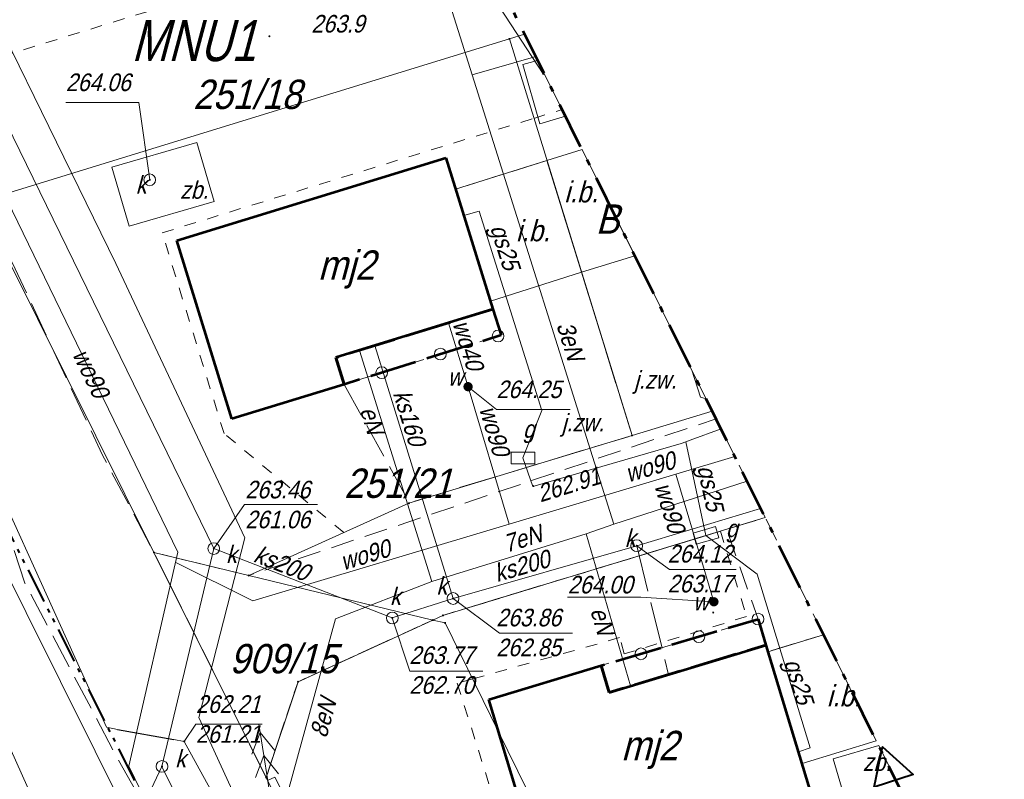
# Model space of a CAD drawing. Extents: x 7418340 to 7418643, y 5555323 to 5555529.
# Tile 12 of 16: x 7418521 to 7418563, y 5555409 to 5555441. Entities that reach past the tile are written whole.
import ezdxf
from ezdxf.enums import TextEntityAlignment as Align

# ---------------------------------------------------------------- set-up
doc = ezdxf.new("R2010")
doc.units = 0
doc.header["$MEASUREMENT"] = 0
for name, pattern in [('1.5_0.5', [20, 15, -5]), ('212-500', [3.5, 2, -0.625, 0.25, -0.625]), ('218-500', [1, 0.5, -0.5]), ('250-500', [2.85, 1.5, -0.35, 0.175, -0.3, 0.175, -0.35]), ('420-500', [1.5, 1, -0.5]), ('mz1.25_0.5', [17.5, 12.5, -5]), ('mz2.0_0.5', [25, 20, -5])]:
    doc.linetypes.add(name, pattern=pattern)
for name, color, linetype, lineweight in [('203-Punkt załamania granicy działki nie stabilizowany', 7, 'Continuous', 0), ('210-Oznaczenie użytku', 7, 'Continuous', 0), ('211-Nr działki', 7, 'Continuous', 0), ('217-Granica konturu klasyfikcyjnego', 7, 'Continuous', 0), ('218-Granica użytku', 7, 'Continuous', 0), ('311-podpora związana z budynkiem (punkt)', 7, 'Continuous', 0), ('312-Budynek (powierzchnia)', 7, 'Continuous', 0), ('312-Numer ewidencyjny budynku-Atr124', 7, 'Continuous', 0), ('EDZPD_219', 7, 'Continuous', 0), ('EPAPA_212', 7, 'Continuous', 0), ('EPSPO_253', 7, 'Continuous', 0), ('EPSPR_252', 7, 'Continuous', 0), ('EPUPR_240', 7, 'Continuous', 0), ('EPUPR_250', 7, 'Continuous', 0), ('inna budowla (powierzchnia)', 7, 'Continuous', 0), ('inna budowla (powierzchnia)-Atr17', 7, 'Continuous', 0), ('jezdnia (powierzchnia)', 7, 'Continuous', 0), ('jezdnia (powierzchnia)-Atr17', 7, 'Continuous', 0), ('nawis - blok budynku (powierzchnia)', 7, 'Continuous', 0), ('przewód elektroenergetyczny (linia)', 7, 'Continuous', 0), ('przewód elektroenergetyczny (linia)-Atr1', 7, 'Continuous', 0), ('przewód elektroenergetyczny średniego napięcia (linia) - symbol', 7, 'Continuous', 0), ('przewód gazowy (linia)-Atr1', 7, 'Continuous', 0), ('przewód kanalizacyjny (linia)', 7, 'Continuous', 0), ('przewód wodociągowy (linia)', 7, 'Continuous', 0), ('przewód wodociągowy (linia)-Atr1', 7, 'Continuous', 0), ('punkt o określonej wysokości (sieć gazowa)', 7, 'Continuous', 0), ('punkt o określonej wysokości (sieć gazowa)-Atr2', 7, 'Continuous', 0), ('punkt o określonej wysokości (sieć kanalizacyjna)', 7, 'Continuous', 0), ('punkt o określonej wysokości (sieć wodociągowa)', 7, 'Continuous', 0), ('punkt o określonej wysokości (sieć wodociągowa)-Atr2', 7, 'Continuous', 0), ('punkt wysokościowy naturalny', 7, 'Continuous', 0), ('punkt wysokościowy naturalny-Atr2', 7, 'Continuous', 0), ('SDRPK_420', 7, 'Continuous', 0), ('skarpa nieumocniona (powierzchnia)', 7, 'Continuous', 0), ('studzienka okrągła - przewód kanalizacyjny (punkt)', 7, 'Continuous', 0), ('studzienka okrągła - przewód kanalizacyjny (punkt)-Atr17', 7, 'Continuous', 0), ('szafa elektroenergetyczna (powierzchnia)', 7, 'Continuous', 0), ('szafa gazowa (punkt)', 7, 'Continuous', 0), ('szafa gazowa (punkt)-Atr17', 7, 'Continuous', 0), ('UGGPO_583', 7, 'Continuous', 0), ('UKKPO_582', 7, 'Continuous', 0), ('właz okrągły - siec kanalizacyjna (punkt)', 7, 'Continuous', 0), ('właz okrągły - siec kanalizacyjna (punkt)-Atr17', 7, 'Continuous', 0), ('zasuwa - siec wodociągowa (punkt)', 7, 'Continuous', 0), ('zasuwa - siec wodociągowa (punkt)-Atr17', 7, 'Continuous', 0), ('zbiornik - przewód kanalizacyjny (powierzchnia)-Atr17', 7, 'Continuous', 0)]:
    doc.layers.add(name, color=color, linetype=linetype, lineweight=lineweight)
doc.styles.add('Style-WORKING_1250 I 0.26180', font='WORKING_1250.shx', dxfattribs={"oblique": 15})

# ---------------------------------------------------------------- blocks, each defined once
blk = doc.blocks.new('311')
at = {"color": 0, "linetype": 'Continuous', "lineweight": 0}
blk.add_circle((0, 0), 2.5, dxfattribs=at)
blk = doc.blocks.new('203')
at = {"linetype": 'Continuous', "lineweight": 0}
blk.add_hatch(color=0, dxfattribs=at).paths.add_polyline_path([(0.45, 0, 1), (-0.45, 0, 1)], flags=16)
blk = doc.blocks.new('PW01')
at = {"linetype": 'Continuous', "lineweight": 13}
blk.add_hatch(color=0, dxfattribs=at).paths.add_polyline_path([(0.45, 0, 1), (-0.45, 0, 1)], flags=16)
blk = doc.blocks.new('US15')
at = {"color": 0, "linetype": 'Continuous', "lineweight": 13}
blk.add_circle((0, 0), 2.5, dxfattribs=at)
blk = doc.blocks.new('US20')
at = {"color": 0, "linetype": 'Continuous', "lineweight": 13}
for p, q in [((-5, -2.5), (-5, 2.5)), ((-5, 2.5), (5, 2.5)), ((5, -2.5), (5, 2.5)), ((-5, -2.5), (5, -2.5))]:
    blk.add_line(p, q, dxfattribs=at)
blk = doc.blocks.new('US25')
at = {"linetype": 'Continuous', "lineweight": 0}
blk.add_hatch(color=0, dxfattribs=at).paths.add_polyline_path([(2, 0, 1), (-2, 0, 1)], flags=16)
blk = doc.blocks.new('PE03')
at = {"color": 0, "linetype": 'Continuous', "lineweight": 13}
for p, q in [((36.5, 0), (27.84, 5)), ((46.5, 0), (37.84, 5)), ((6.5, 0), (0, 0)), ((6.5, 0), (16.5, 0)), ((16.5, 0), (26.5, 0)), ((26.5, 0), (36.5, 0)), ((36.5, 0), (27.84, -5)), ((36.5, 0), (46.5, 0)), ((46.5, 0), (37.84, -5)), ((46.5, 0), (50, 0))]:
    blk.add_line(p, q, dxfattribs=at)
blk = doc.blocks.new('US22')
at = {"color": 0, "linetype": 'Continuous', "lineweight": 13}
blk.add_circle((0, 0), 2.5, dxfattribs=at)
blk = doc.blocks.new('PW01_1')
at = {"linetype": 'ByBlock', "lineweight": 13}
blk.add_hatch(color=0, dxfattribs=at).paths.add_polyline_path([(0.45, 0, 1), (-0.45, 0, 1)], flags=16)

msp = doc.modelspace()

# ---------------------------------------------------------------- linework, layer by layer
at = {"color": 7, "linetype": 'mz2.0_0.5', "lineweight": 13, "ltscale": 0.1, "flags": 128}
msp.add_lwpolyline([(7418547.32, 5555418.63), (7418548.68, 5555413.12)], dxfattribs=at)
at = {"layer": '217-Granica konturu klasyfikcyjnego', "color": 94, "linetype": '1.5_0.5', "lineweight": 13, "ltscale": 0.1, "flags": 128}
for points in [[(7418550.89, 5555419.25), (7418539.06, 5555415.66)], [(7418539.06, 5555415.66), (7418538.63, 5555415.46)], [(7418538.63, 5555415.46), (7418532.88, 5555412.83)], [(7418532.88, 5555412.83), (7418531.52, 5555408.75)]]:
    msp.add_lwpolyline(points, dxfattribs=at)
at = {"layer": '218-Granica użytku', "color": 94, "linetype": '218-500', "lineweight": 13, "flags": 128}
for points in [[(7418535.99, 5555444.34), (7418516.74, 5555438.41)], [(7418542.93, 5555436.85), (7418544.141, 5555437.223)], [(7418527.09, 5555431.97), (7418542.93, 5555436.85)], [(7418529.73, 5555423.41), (7418527.09, 5555431.97)], [(7418534.84, 5555419.19), (7418529.73, 5555423.41)], [(7418550.89, 5555419.25), (7418539.06, 5555415.66)], [(7418539.06, 5555415.66), (7418550.89, 5555419.25)], [(7418550.89, 5555419.25), (7418552, 5555415.61)], [(7418539.06, 5555415.66), (7418538.63, 5555415.46)], [(7418538.63, 5555415.46), (7418539.06, 5555415.66)], [(7418552, 5555415.61), (7418546.79, 5555414.02)], [(7418538.63, 5555415.46), (7418532.88, 5555412.83)], [(7418532.88, 5555412.83), (7418538.63, 5555415.46)], [(7418546.59, 5555414.71), (7418540.32, 5555412.95)], [(7418546.79, 5555414.02), (7418546.59, 5555414.71)], [(7418532.88, 5555412.83), (7418531.52, 5555408.75)], [(7418531.52, 5555408.75), (7418532.88, 5555412.83)], [(7418540.32, 5555412.95), (7418539.67, 5555412.77)], [(7418539.67, 5555412.77), (7418543.13, 5555401.78)]]:
    msp.add_lwpolyline(points, dxfattribs=at)
at = {"layer": '312-Budynek (powierzchnia)', "color": 7, "linetype": 'Continuous', "lineweight": 53, "ltscale": 0.1, "flags": 128}
for points in [[(7418527.72, 5555431.64), (7418539.18, 5555435.17)], [(7418539.18, 5555435.17), (7418541.18, 5555428.72)], [(7418530.06, 5555424.04), (7418527.72, 5555431.64)], [(7418541.18, 5555428.72), (7418534.49, 5555426.65)], [(7418534.49, 5555426.65), (7418534.85, 5555425.51)], [(7418534.85, 5555425.51), (7418530.06, 5555424.04)], [(7418546.14, 5555412.37), (7418552.83, 5555414.39)], [(7418552.83, 5555414.39), (7418554.79, 5555407.93)], [(7418541.01, 5555412.07), (7418545.8, 5555413.52)], [(7418545.8, 5555413.52), (7418546.14, 5555412.37)], [(7418543.31, 5555404.46), (7418541.01, 5555412.07)]]:
    msp.add_lwpolyline(points, dxfattribs=at)
at = {"layer": 'EDZPD_219', "color": 94, "linetype": 'Continuous', "lineweight": 13, "flags": 128}
for points in [[(7418533.05, 5555392.17), (7418496.3, 5555466.01)], [(7418541.89, 5555440.24), (7418542.541, 5555440.439)], [(7418519.29, 5555433.29), (7418541.89, 5555440.24)], [(7418541.89, 5555440.24), (7418547.12, 5555423.33)], [(7418526.74, 5555418.34), (7418519.29, 5555433.29)], [(7418537.61, 5555420.44), (7418547.12, 5555423.33)], [(7418530.78, 5555417.36), (7418537.61, 5555420.44)], [(7418539.06, 5555415.66), (7418552.797, 5555419.832)], [(7418526.74, 5555418.34), (7418531.52, 5555408.75)], [(7418526.74, 5555418.34), (7418530.78, 5555417.36)], [(7418530.78, 5555417.36), (7418538.63, 5555415.46)], [(7418538.63, 5555415.46), (7418539.06, 5555415.66)], [(7418532.88, 5555412.83), (7418538.63, 5555415.46)], [(7418539.15, 5555415.34), (7418538.63, 5555415.46)], [(7418539.15, 5555415.34), (7418541.41, 5555410.73)], [(7418531.52, 5555408.75), (7418532.88, 5555412.83)], [(7418541.41, 5555410.73), (7418544.34, 5555404.77)], [(7418537.57, 5555396.6), (7418531.52, 5555408.75)]]:
    msp.add_lwpolyline(points, dxfattribs=at)
at = {"layer": 'EPAPA_212', "color": 7, "linetype": '212-500', "lineweight": 53, "flags": 128}
msp.add_lwpolyline([(7418368.93, 5555395.91), (7418370.17, 5555390.18), (7418370.93, 5555388.33), (7418371.44, 5555384.69), (7418372.96, 5555382.05), (7418373.59, 5555377.69), (7418376.04, 5555373.4), (7418376.47, 5555368.59), (7418380.66, 5555362.08), (7418386.73, 5555346.1), (7418392.2, 5555337), (7418400.5, 5555330.37), (7418410.59, 5555327.05), (7418421.2, 5555327.46), (7418434.13, 5555330.3), (7418451.13, 5555332.81), (7418454.23, 5555333.44), (7418504.02, 5555346.29), (7418509.07, 5555348.09), (7418545.6, 5555364.92), (7418555.23, 5555371.97), (7418561.35, 5555382.2), (7418562.99, 5555394.02), (7418559.91, 5555405.54), (7418523.17, 5555479.36), (7418521.37, 5555482.99), (7418518.24, 5555489.35), (7418511.18, 5555498.59), (7418501.14, 5555504.45), (7418489.62, 5555506.05), (7418476.59, 5555505.31), (7418468.03, 5555504.83), (7418467.35, 5555504.79), (7418452.52, 5555503.62), (7418451.19, 5555504.67), (7418439.42, 5555510.31), (7418434.72, 5555511.4), (7418423.99, 5555511.92), (7418413.76, 5555508.62), (7418412.17, 5555507.77), (7418400.21, 5555503.79), (7418372.06, 5555494.5), (7418362.98, 5555489.64), (7418356.07, 5555481.99), (7418352.16, 5555472.47), (7418351.71, 5555462.17), (7418354.77, 5555438.43), (7418356.58, 5555431.36), (7418359.17, 5555424.71), (7418365.7, 5555401.38)], close=True, dxfattribs=at)
at = {"layer": 'EPSPO_253', "color": 52, "linetype": 'Continuous', "lineweight": 13}
for p, q in [((7418549.41, 5555423.06), (7418550.27, 5555419.07)), ((7418542.47, 5555422.37), (7418542.89, 5555421.16))]:
    msp.add_line(p, q, dxfattribs=at)
at = {"layer": 'EPSPO_253', "color": 52, "linetype": 'Continuous', "lineweight": 30}
msp.add_line((7418525.18, 5555410.8), (7418527.59, 5555410.37), dxfattribs=at)
at = {"layer": 'EPSPO_253', "color": 52, "linetype": 'Continuous', "lineweight": 13, "flags": 128}
for points in [[(7418496.1, 5555505.15), (7418496.3, 5555504.18), (7418497.18, 5555499.92), (7418497.37, 5555499.09), (7418501.68, 5555478.3), (7418501.92, 5555477.18), (7418497.15, 5555466.15), (7418507.08, 5555448.66), (7418517.67, 5555426.44), (7418524.71, 5555410.9), (7418525.18, 5555410.8), (7418527.59, 5555410.37), (7418528.03, 5555410.29), (7418531.19, 5555404.51), (7418536.11, 5555394.84), (7418537.37, 5555394.17)], [(7418542.47, 5555422.37), (7418543.27, 5555424.4), (7418540.6, 5555432.9), (7418539.95, 5555432.71)], [(7418549.667, 5555426.12), (7418550.04, 5555424.96), (7418550.277, 5555424.896)], [(7418542.89, 5555421.16), (7418549.22, 5555422.99), (7418549.41, 5555423.06), (7418549.6, 5555423.13), (7418550.913, 5555423.618)], [(7418550.27, 5555419.07), (7418552.45, 5555417.42), (7418554.71, 5555410.02), (7418554.21, 5555409.84)]]:
    msp.add_lwpolyline(points, dxfattribs=at)
at = {"layer": 'EPSPR_252', "color": 36, "linetype": 'Continuous', "lineweight": 13}
for p, q in [((7418536.16, 5555427.17), (7418539.49, 5555416.38)), ((7418552.603, 5555420.221), (7418547.32, 5555418.63)), ((7418547.32, 5555418.63), (7418539.49, 5555416.38))]:
    msp.add_line(p, q, dxfattribs=at)
at = {"layer": 'EPSPR_252', "color": 36, "linetype": 'Continuous', "lineweight": 13, "flags": 128}
for points in [[(7418507.33, 5555383.9), (7418504.72, 5555389.81), (7418530.45, 5555402.43), (7418527.08, 5555409.22), (7418529.29, 5555418.51), (7418511.6, 5555454.77), (7418505.59, 5555466.6), (7418501.83, 5555486.33), (7418498.45, 5555502.75), (7418497.961, 5555504.891)], [(7418526.56, 5555434.23), (7418526.09, 5555437.53), (7418522.981, 5555437.53)], [(7418524.95, 5555434.77), (7418528.57, 5555435.82), (7418529.3, 5555433.31), (7418525.68, 5555432.26), (7418524.95, 5555434.77)], [(7418529.29, 5555418.51), (7418530.6, 5555420.39), (7418533.714, 5555420.39)], [(7418529.29, 5555418.51), (7418536.9, 5555415.55), (7418539.49, 5555416.38)], [(7418539.49, 5555416.38), (7418541.47, 5555414.9), (7418544.584, 5555414.9)], [(7418536.9, 5555415.55), (7418537.64, 5555413.28), (7418540.759, 5555413.28)], [(7418557.638, 5555410.106), (7418559.1, 5555407.168), (7418559.25, 5555406.65), (7418556.76, 5555405.92), (7418555.7, 5555409.54), (7418557.638, 5555410.106)], [(7418527.08, 5555409.22), (7418525.63, 5555406.13), (7418522.316, 5555406.13)]]:
    msp.add_lwpolyline(points, dxfattribs=at)
at = {"layer": 'EPUPR_250', "color": 211, "linetype": '250-500', "lineweight": 40, "flags": 128}
msp.add_lwpolyline([(7418480.935, 5555505.557), (7418494.845, 5555470.466), (7418503.879, 5555452.141), (7418515.98, 5555428.248), (7418533.334, 5555393.948)], dxfattribs=at)
at = {"layer": 'EPUPR_250', "color": 211, "linetype": 'Continuous', "lineweight": 40, "flags": 128}
msp.add_lwpolyline([(7418557.437, 5555408.335), (7418557.803, 5555410.05), (7418559.105, 5555408.876)], close=True, dxfattribs=at)
at = {"layer": 'inna budowla (powierzchnia)', "color": 7, "linetype": 'Continuous', "lineweight": 13, "flags": 128}
for points in [[(7418547.243, 5555430.991), (7418544.991, 5555435.517), (7418543.49, 5555435.05), (7418544.97, 5555430.29)], [(7418557.533, 5555410.316), (7418555.284, 5555414.834), (7418552.91, 5555414.11), (7418554.37, 5555409.35)]]:
    msp.add_lwpolyline(points, close=True, dxfattribs=at)
at = {"layer": 'inna budowla (powierzchnia)', "color": 7, "linetype": 'Continuous', "lineweight": 13, "ltscale": 0.1, "flags": 128}
msp.add_lwpolyline([(7418541.08, 5555429.05), (7418544.97, 5555430.29), (7418543.49, 5555435.05), (7418539.6, 5555433.83)], close=True, dxfattribs=at)
at = {"layer": 'jezdnia (powierzchnia)', "color": 7, "linetype": '1.5_0.5', "lineweight": 13, "ltscale": 0.1, "flags": 128}
for points in [[(7418520.69, 5555430.71), (7418515.59, 5555440.26), (7418512.58, 5555438.35), (7418517.22, 5555429.26), (7418521.24, 5555417.03), (7418525.03, 5555409.86), (7418533.87, 5555394.01), (7418532.52, 5555389.56), (7418532.4, 5555389.17), (7418543.49, 5555393.55), (7418543.07, 5555393.76), (7418537.57, 5555396.6), (7418531.52, 5555408.75), (7418526.74, 5555418.34), (7418524.55, 5555422.49)], [(7418534.85, 5555425.51), (7418537.63, 5555420.46), (7418547.12, 5555423.33), (7418544.97, 5555430.29), (7418543.49, 5555435.05), (7418539.6, 5555433.83), (7418541.08, 5555429.05), (7418541.18, 5555428.72), (7418541.54, 5555427.6)]]:
    msp.add_lwpolyline(points, close=True, dxfattribs=at)
at = {"layer": 'jezdnia (powierzchnia)', "color": 7, "linetype": '1.5_0.5', "lineweight": 13}
msp.add_lwpolyline([(7418550.539, 5555424.369), (7418544.991, 5555435.517), (7418543.49, 5555435.05), (7418544.97, 5555430.29), (7418547.12, 5555423.33)], close=True, dxfattribs=at)
at = {"layer": 'nawis - blok budynku (powierzchnia)', "color": 7, "linetype": 'mz2.0_0.5', "lineweight": 53, "ltscale": 0.1, "flags": 128}
for points in [[(7418541.18, 5555428.72), (7418541.54, 5555427.6), (7418534.85, 5555425.51), (7418534.49, 5555426.65)], [(7418552.49, 5555415.5), (7418552.83, 5555414.39), (7418546.14, 5555412.37), (7418545.8, 5555413.52)]]:
    msp.add_lwpolyline(points, close=True, dxfattribs=at)
at = {"layer": 'przewód elektroenergetyczny (linia)', "color": 1, "linetype": 'Continuous', "lineweight": 13, "ltscale": 0.1, "flags": 128}
for points in [[(7418526.06, 5555402.03), (7418526.73, 5555402.51), (7418529.1, 5555403.8), (7418531.51, 5555405.08), (7418528.65, 5555411.31), (7418530.62, 5555418.97), (7418525.11, 5555430.66), (7418517.49, 5555446.22), (7418511.16, 5555458.03), (7418509.66, 5555463.72), (7418508.74, 5555472.96), (7418520.6, 5555475), (7418521.83, 5555475.47), (7418521.73, 5555476.44), (7418519.271, 5555487.255)], [(7418540.3, 5555438.71), (7418534.96, 5555455.65), (7418526.21, 5555453.07), (7418527.38, 5555449.27)], [(7418540.3, 5555438.71), (7418543.016, 5555439.483)], [(7418546.34, 5555419.55), (7418540.3, 5555438.71)], [(7418538.59, 5555417.1), (7418535.5, 5555426.96)], [(7418552.022, 5555421.388), (7418546.34, 5555419.55)], [(7418546.34, 5555419.55), (7418545.16, 5555419.14)], [(7418545.16, 5555419.14), (7418538.59, 5555417.1)], [(7418545.16, 5555419.14), (7418547.06, 5555412.65)], [(7418532.31, 5555407.6), (7418534.48, 5555415.51), (7418538.59, 5555417.1)]]:
    msp.add_lwpolyline(points, dxfattribs=at)
at = {"layer": 'przewód kanalizacyjny (linia)', "color": 7, "linetype": 'Continuous', "lineweight": 13, "ltscale": 0.1, "flags": 128}
msp.add_lwpolyline([(7418543.33, 5555438.75), (7418543.391, 5555438.73)], dxfattribs=at)
at = {"layer": 'przewód wodociągowy (linia)', "color": 5, "linetype": 'Continuous', "lineweight": 13, "ltscale": 0.1, "flags": 128}
for points in [[(7418499.359, 5555504.697), (7418502.75, 5555489.54), (7418506.66, 5555471.89), (7418504.3, 5555466.17), (7418509.67, 5555455.63), (7418509.76, 5555455.45), (7418527.75, 5555418.36), (7418525.67, 5555409.23), (7418529.94, 5555400.43), (7418515.07, 5555393.15), (7418514.88, 5555393.07), (7418513.6, 5555392.52), (7418517.9, 5555358.79), (7418518.915, 5555352.626)], [(7418540.13, 5555425.41), (7418539.29, 5555428.13)], [(7418541.88, 5555419.55), (7418540.13, 5555425.41)], [(7418551.502, 5555422.434), (7418548.98, 5555421.68), (7418541.88, 5555419.55)], [(7418550.61, 5555416.24), (7418548.98, 5555421.68)], [(7418527.67, 5555417.91), (7418530.96, 5555416.28), (7418541.88, 5555419.55)]]:
    msp.add_lwpolyline(points, dxfattribs=at)
at = {"layer": 'punkt o określonej wysokości (sieć gazowa)-Atr2', "color": 7, "ltscale": 0.1, "flags": 128}
msp.add_lwpolyline([(7418528.03, 5555410.29), (7418528.53, 5555411.02), (7418531.352, 5555411.02)], dxfattribs=at)
at = {"layer": 'punkt o określonej wysokości (sieć wodociągowa)-Atr2', "color": 7, "ltscale": 0.1, "flags": 128}
for points in [[(7418540.13, 5555425.41), (7418541.34, 5555424.44), (7418544.486, 5555424.44)], [(7418550.61, 5555416.24), (7418547.5, 5555416.44), (7418544.365, 5555416.44)]]:
    msp.add_lwpolyline(points, dxfattribs=at)
at = {"layer": 'SDRPK_420', "color": 7, "linetype": '420-500', "lineweight": 13, "flags": 128}
for points in [[(7418552.797, 5555419.831), (7418550.702, 5555424.042), (7418530.78, 5555417.36), (7418526.74, 5555418.34), (7418531.52, 5555408.75), (7418532.88, 5555412.83), (7418539.06, 5555415.66), (7418551.15, 5555419.33)], [(7418555.284, 5555414.834), (7418552.797, 5555419.831), (7418551.15, 5555419.33), (7418552.49, 5555415.5), (7418545.8, 5555413.52), (7418546.14, 5555412.37), (7418552.83, 5555414.39), (7418552.91, 5555414.11)]]:
    msp.add_lwpolyline(points, close=True, dxfattribs=at)
at = {"layer": 'skarpa nieumocniona (powierzchnia)', "color": 7, "linetype": 'mz1.25_0.5', "lineweight": 13}
msp.add_lwpolyline([(7418500.77, 5555442.46), (7418507.7, 5555430.21), (7418513.62, 5555421.23), (7418519.85, 5555406.93), (7418524.4, 5555397.48), (7418521.82, 5555407.31), (7418514.44, 5555423.54), (7418508.86, 5555432.32), (7418502.03, 5555444.06)], dxfattribs=at)
at = {"layer": 'szafa elektroenergetyczna (powierzchnia)', "color": 7, "linetype": 'Continuous', "lineweight": 13, "ltscale": 0.1, "flags": 128}
msp.add_lwpolyline([(7418533.04, 5555406.53), (7418532.76, 5555406.36), (7418531.58, 5555408.62), (7418531.89, 5555408.76)], close=True, dxfattribs=at)
at = {"layer": 'UKKPO_582', "color": 36, "linetype": 'Continuous', "flags": 128}
msp.add_lwpolyline([(7418543.33, 5555438.75), (7418541.48, 5555441.58), (7418537.539, 5555441.579)], dxfattribs=at)
at = {"layer": 'UKKPO_582', "color": 36, "linetype": 'Continuous', "lineweight": 13, "flags": 128}
msp.add_lwpolyline([(7418543.096, 5555439.323), (7418544.284, 5555436.937), (7418543.19, 5555436.62), (7418542.46, 5555439.14)], close=True, dxfattribs=at)
msp.add_lwpolyline([(7418547.32, 5555418.63), (7418548.71, 5555417.62), (7418551.564, 5555417.62)], dxfattribs=at)

# ---------------------------------------------------------------- block references
at = {"layer": '203-Punkt załamania granicy działki nie stabilizowany', "color": 7, "linetype": 'Continuous', "lineweight": 13, "ltscale": 0.1, "xscale": 0.1, "yscale": 0.1, "zscale": 0.1}
for p in [(7418541.89, 5555440.24), (7418547.12, 5555423.33), (7418537.61, 5555420.44), (7418526.74, 5555418.34), (7418530.78, 5555417.36), (7418539.06, 5555415.66), (7418538.63, 5555415.46), (7418539.15, 5555415.34), (7418532.88, 5555412.83), (7418541.41, 5555410.73), (7418531.52, 5555408.75)]:
    msp.add_blockref('203', p, dxfattribs=at)
at = {"layer": '311-podpora związana z budynkiem (punkt)', "color": 7, "linetype": 'Continuous', "lineweight": 13, "ltscale": 0.1, "xscale": 0.1, "yscale": 0.1, "zscale": 0.1}
for p in [(7418541.41, 5555427.57), (7418538.95, 5555426.8), (7418536.45, 5555426.01), (7418552.49, 5555415.5), (7418549.97, 5555414.75), (7418547.5, 5555414.02)]:
    msp.add_blockref('311', p, dxfattribs=at)
at = {"layer": 'przewód elektroenergetyczny średniego napięcia (linia) - symbol', "color": 1, "linetype": 'Continuous', "lineweight": 13, "ltscale": 0.1, "xscale": 0.1, "yscale": 0.1, "zscale": 0.1, "rotation": 98.989}
msp.add_blockref('PE03', (7418531.99, 5555406.08), dxfattribs=at)
at = {"layer": 'punkt o określonej wysokości (sieć gazowa)', "color": 40, "linetype": 'Continuous', "lineweight": 13, "ltscale": 0.1, "xscale": 0.1, "yscale": 0.1, "zscale": 0.1}
msp.add_blockref('PW01', (7418528.03, 5555410.29), dxfattribs=at)
at = {"layer": 'punkt o określonej wysokości (sieć kanalizacyjna)', "color": 7, "linetype": 'Continuous', "lineweight": 13, "ltscale": 0.1, "xscale": 0.1, "yscale": 0.1, "zscale": 0.1}
for p in [(7418543.33, 5555438.75), (7418526.56, 5555434.23), (7418529.29, 5555418.51), (7418547.32, 5555418.63), (7418539.49, 5555416.38), (7418536.9, 5555415.55), (7418527.08, 5555409.22)]:
    msp.add_blockref('PW01', p, dxfattribs=at)
at = {"layer": 'punkt o określonej wysokości (sieć wodociągowa)', "color": 5, "linetype": 'Continuous', "lineweight": 13, "ltscale": 0.1, "xscale": 0.1, "yscale": 0.1, "zscale": 0.1}
for p in [(7418540.13, 5555425.41), (7418550.61, 5555416.24)]:
    msp.add_blockref('PW01', p, dxfattribs=at)
at = {"layer": 'punkt wysokościowy naturalny', "color": 7, "linetype": 'Continuous', "lineweight": 13, "ltscale": 0.1, "xscale": 0.1, "yscale": 0.1, "zscale": 0.1}
for p in [(7418531.66, 5555440.35), (7418550.58, 5555415.78)]:
    msp.add_blockref('PW01', p, dxfattribs=at)
at = {"layer": 'studzienka okrągła - przewód kanalizacyjny (punkt)', "color": 7, "linetype": 'Continuous', "lineweight": 13, "ltscale": 0.1, "xscale": 0.1, "yscale": 0.1, "zscale": 0.1}
for p in [(7418547.32, 5555418.63), (7418539.49, 5555416.38), (7418536.9, 5555415.55)]:
    msp.add_blockref('US15', p, dxfattribs=at)
at = {"layer": 'szafa gazowa (punkt)', "color": 7, "linetype": 'Continuous', "lineweight": 13, "ltscale": 0.1, "xscale": 0.1, "yscale": 0.1, "zscale": 0.1}
msp.add_blockref('US20', (7418542.47, 5555422.37), dxfattribs=at)
at = {"layer": 'szafa gazowa (punkt)', "color": 7, "linetype": 'Continuous', "lineweight": 13, "ltscale": 0.1, "xscale": 0.1, "yscale": 0.1, "zscale": 0.1, "rotation": 16.295}
msp.add_blockref('US20', (7418550.27, 5555419.07), dxfattribs=at)
at = {"layer": 'UGGPO_583', "color": 52, "linetype": 'Continuous', "lineweight": 13, "xscale": 0.1, "yscale": 0.1, "zscale": 0.1}
msp.add_blockref('PW01_1', (7418542.91, 5555421.17), dxfattribs=at)
at = {"layer": 'właz okrągły - siec kanalizacyjna (punkt)', "color": 7, "linetype": 'Continuous', "lineweight": 13, "ltscale": 0.1, "xscale": 0.1, "yscale": 0.1, "zscale": 0.1}
for p in [(7418526.56, 5555434.23), (7418529.29, 5555418.51), (7418527.08, 5555409.22)]:
    msp.add_blockref('US22', p, dxfattribs=at)
at = {"layer": 'zasuwa - siec wodociągowa (punkt)', "color": 7, "linetype": 'Continuous', "lineweight": 13, "ltscale": 0.1, "xscale": 0.1, "yscale": 0.1, "zscale": 0.1}
for p in [(7418540.13, 5555425.41), (7418550.61, 5555416.24)]:
    msp.add_blockref('US25', p, dxfattribs=at)

# ---------------------------------------------------------------- texts
at = {"layer": '210-Oznaczenie użytku', "color": 94, "linetype": 'Continuous', "lineweight": 13, "style": 'Style-WORKING_1250 I 0.26180', "oblique": 15, "width": 0.9}
msp.add_text('B', height=1.25, dxfattribs=at).set_placement((7418545.57, 5555431.93))
msp.add_text('B', height=1.25, dxfattribs=at).set_placement((7418545.57, 5555431.93))
msp.add_text('B', height=1.25, dxfattribs=at).set_placement((7418545.57, 5555431.93))
at = {"layer": '211-Nr działki', "color": 94, "linetype": 'Continuous', "lineweight": 30, "style": 'Style-WORKING_1250 I 0.26180', "oblique": 15, "width": 0.9}
for s, p in [('251/18', (7418528.41, 5555438.5)), ('251/21', (7418534.85, 5555421.92)), ('909/15', (7418529.96, 5555414.44))]:
    msp.add_text(s, height=1.25, dxfattribs=at).set_placement(p, align=Align.TOP_LEFT)
at = {"layer": '312-Numer ewidencyjny budynku-Atr124', "color": 7, "style": 'Style-WORKING_1250 I 0.26180', "oblique": 15, "width": 0.9}
for p in [(7418534.94, 5555430.594), (7418547.867, 5555410.112)]:
    msp.add_text('mj2', height=1.25, dxfattribs=at).set_placement(p, align=Align.MIDDLE_CENTER)
at = {"layer": 'EPUPR_240', "color": 211, "linetype": 'Continuous', "lineweight": 40, "style": 'Style-WORKING_1250 I 0.26180', "oblique": 15, "width": 0.8}
msp.add_text('MNU1', height=1.75, dxfattribs=at).set_placement((7418525.772, 5555439.289))
at = {"layer": 'inna budowla (powierzchnia)-Atr17', "color": 7, "style": 'Style-WORKING_1250 I 0.26180', "oblique": 15, "width": 0.9}
for p in [(7418544.224, 5555433.267), (7418542.17, 5555431.61), (7418555.42, 5555411.78)]:
    msp.add_text('i.b.', height=0.9, dxfattribs=at).set_placement(p)
at = {"layer": 'jezdnia (powierzchnia)-Atr17', "color": 7, "style": 'Style-WORKING_1250 I 0.26180', "oblique": 15, "width": 0.9}
for p in [(7418547.21, 5555425.33), (7418544.12, 5555423.5)]:
    msp.add_text('j.zw.', height=0.75, dxfattribs=at).set_placement(p)
at = {"layer": 'przewód elektroenergetyczny (linia)-Atr1', "color": 1, "style": 'Style-WORKING_1250 I 0.26180', "oblique": 15, "width": 0.9}
for s, rotation, p in [('3eN', 287.497, (7418544.246, 5555428.158)), ('7eN', 17.249, (7418541.652, 5555418.686))]:
    msp.add_text(s, height=0.75, rotation=rotation, dxfattribs=at).set_placement(p, align=Align.MIDDLE_LEFT)
for s, rotation, p in [('eN', 287.401, (7418536.224, 5555424.651)), ('eN', 286.318, (7418546.053, 5555416.091)), ('8eN', 74.659, (7418533.367, 5555410.589))]:
    msp.add_text(s, height=0.75, rotation=rotation, dxfattribs=at).set_placement(p, align=Align.TOP_LEFT)
at = {"layer": 'przewód gazowy (linia)-Atr1', "color": 7, "style": 'Style-WORKING_1250 I 0.26180', "oblique": 15, "width": 0.9}
for rotation, p in [(287.438, (7418541.062, 5555432.194)), (286.983, (7418553.59, 5555413.68))]:
    msp.add_text('gs25', height=0.75, rotation=rotation, dxfattribs=at).set_placement(p)
msp.add_text('gs25', height=0.75, rotation=282.163, dxfattribs=at).set_placement((7418550.265, 5555422.054), align=Align.MIDDLE_LEFT)
at = {"layer": 'przewód wodociągowy (linia)-Atr1', "color": 5, "style": 'Style-WORKING_1250 I 0.26180', "oblique": 15, "width": 0.9}
msp.add_text('wo40', height=0.75, rotation=287.162, dxfattribs=at).set_placement((7418540.178, 5555428.337), align=Align.TOP_LEFT)
for rotation, p in [(295.875, (7418523.58, 5555426.96)), (286.628, (7418540.954, 5555424.578)), (16.639, (7418546.851, 5555421.682)), (286.68, (7418548.426, 5555421.297)), (16.67, (7418534.703, 5555417.93))]:
    msp.add_text('wo90', height=0.75, rotation=rotation, dxfattribs=at).set_placement(p, align=Align.MIDDLE_LEFT)
at = {"layer": 'punkt o określonej wysokości (sieć wodociągowa)-Atr2', "color": 5, "style": 'Style-WORKING_1250 I 0.26180', "oblique": 15, "width": 0.9}
for s, p in [('264.25', (7418541.34, 5555424.698)), ('264.00', (7418544.382, 5555416.37))]:
    msp.add_text(s, height=0.75, dxfattribs=at).set_placement(p, align=Align.BOTTOM_LEFT)
at = {"layer": 'punkt wysokościowy naturalny-Atr2', "color": 7, "style": 'Style-WORKING_1250 I 0.26180', "oblique": 15, "width": 0.9}
msp.add_text('263.9', height=0.75, dxfattribs=at).set_placement((7418533.45, 5555440.51))
at = {"layer": 'studzienka okrągła - przewód kanalizacyjny (punkt)-Atr17', "color": 7, "style": 'Style-WORKING_1250 I 0.26180', "oblique": 15, "width": 0.9}
for p in [(7418546.81, 5555418.58), (7418538.78, 5555416.55), (7418536.8, 5555416.1)]:
    msp.add_text('k', height=0.75, dxfattribs=at).set_placement(p)
at = {"layer": 'szafa gazowa (punkt)-Atr17', "color": 7, "style": 'Style-WORKING_1250 I 0.26180', "oblique": 15, "width": 0.9}
for p in [(7418542.47, 5555423.23), (7418551.12, 5555418.99)]:
    msp.add_text('g', height=0.75, dxfattribs=at).set_placement(p)
at = {"layer": 'UGGPO_583', "color": 52, "style": 'Style-WORKING_1250 I 0.26180', "oblique": 15, "width": 0.9}
msp.add_text('262.91', height=0.75, rotation=17.17, dxfattribs=at).set_placement((7418542.99, 5555421.19), align=Align.TOP_LEFT)
for s, p in [('262.21', (7418528.53, 5555411.278)), ('261.21', (7418528.53, 5555410.003))]:
    msp.add_text(s, height=0.75, dxfattribs=at).set_placement(p, align=Align.BOTTOM_LEFT)
at = {"layer": 'UKKPO_582', "color": 36, "lineweight": 13, "style": 'Style-WORKING_1250 I 0.26180', "oblique": 15, "width": 0.9}
for s, p in [('264.06', (7418522.981, 5555437.788)), ('263.46', (7418530.634, 5555420.423)), ('261.06', (7418530.634, 5555419.148)), ('263.86', (7418541.332, 5555414.967)), ('263.77', (7418537.623, 5555413.366)), ('262.85', (7418541.332, 5555413.692)), ('262.70', (7418537.623, 5555412.091))]:
    msp.add_text(s, height=0.75, dxfattribs=at).set_placement(p, align=Align.BOTTOM_LEFT)
msp.add_text('zb.', height=0.75, dxfattribs=at).set_placement((7418527.85, 5555433.42))
for s, rotation, p in [('ks160', 287.151, (7418537.278, 5555425.239)), ('ks200', 338.746, (7418531.07, 5555418.316)), ('ks200', 16.033, (7418541.262, 5555417.437))]:
    msp.add_text(s, height=0.75, rotation=rotation, dxfattribs=at).set_placement(p, align=Align.MIDDLE_LEFT)
at = {"layer": 'UKKPO_582', "color": 36, "linetype": 'Continuous', "lineweight": 13, "style": 'Style-WORKING_1250 I 0.26180', "oblique": 15, "width": 0.9}
for s, p in [('264.12', (7418548.641, 5555417.688)), ('263.17', (7418548.641, 5555416.413))]:
    msp.add_text(s, height=0.75, dxfattribs=at).set_placement(p, align=Align.BOTTOM_LEFT)
at = {"layer": 'właz okrągły - siec kanalizacyjna (punkt)-Atr17', "color": 7, "style": 'Style-WORKING_1250 I 0.26180', "oblique": 15, "width": 0.9}
for p in [(7418525.96, 5555433.64), (7418529.81, 5555417.89), (7418527.64, 5555409.18)]:
    msp.add_text('k', height=0.75, dxfattribs=at).set_placement(p)
at = {"layer": 'zasuwa - siec wodociągowa (punkt)-Atr17', "color": 7, "style": 'Style-WORKING_1250 I 0.26180', "oblique": 15, "width": 0.9}
for p in [(7418539.26, 5555425.45), (7418549.72, 5555415.87)]:
    msp.add_text('w', height=0.75, dxfattribs=at).set_placement(p)
at = {"layer": 'zbiornik - przewód kanalizacyjny (powierzchnia)-Atr17', "color": 7, "style": 'Style-WORKING_1250 I 0.26180', "oblique": 15, "width": 0.9}
msp.add_text('zb.', height=0.75, dxfattribs=at).set_placement((7418556.96, 5555409.03))

doc.saveas('drawing.dxf')
